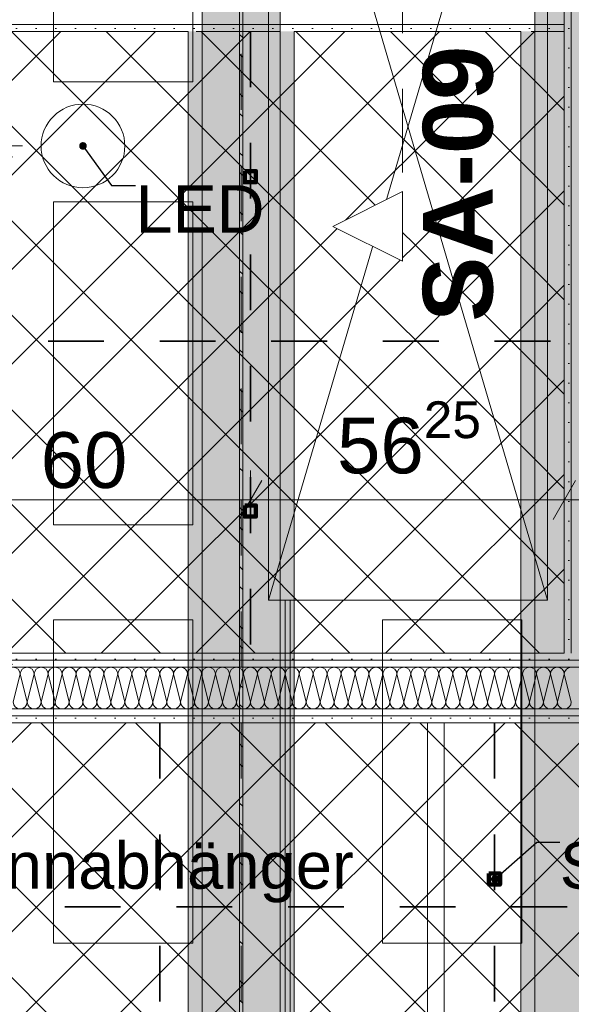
# Model space of a CAD drawing. Header units: metres. Extents: x -3.6 to 84.5, y -11 to 16.8.
# Tile 229 of 256: x 41.1 to 42.1, y 3.3 to 5.1. Entities that reach past the tile are written whole.
import ezdxf

# ---------------------------------------------------------------- set-up
doc = ezdxf.new("R2010")
doc.units = ezdxf.units.M
doc.header["$MEASUREMENT"] = 0
for name, pattern in [('Achse', [0.2, 0.1, -0.05, 0, -0.05]), ('Punktlinie weit', [0.06, 0.01, -0.05]), ('Schnittlinie', [0.3, 0.15, -0.075, 0, -0.075]), ('Wipeout_Contour', [1, 0, -1])]:
    doc.linetypes.add(name, pattern=pattern)
for name, color, linetype in [('154 - Bemaßung_ Beschriftung.Ausbau - Deckenspiegel', 7, 'Continuous'), ('203 - Marker.Schnitt - Ausbaudetail SA', 7, 'Continuous'), ('305 - Elemente.Linie_ Schraffur - Deckenspiegel', 7, 'Continuous'), ('612 - Struktur.Stahlbau', 7, 'Continuous'), ('701 - Einrichtung.Möbel', 7, 'Continuous'), ('Neubau_154 - Bemaßung_ Beschriftung.Ausbau - Deckenspiegel', 7, 'Continuous'), ('Neubau_606 - Struktur.Wand Innen Ausbau', 7, 'Continuous'), ('Neubau_612 - Struktur.Stahlbau', 7, 'Continuous'), ('Neubau_651 - Abdeckung.Decke abgehängt_ bekleidet', 7, 'Continuous'), ('Neubau_653 - Abdeckung.TB Verkofferung', 7, 'Continuous'), ('Neubau_702 - Einrichtung.Möbel Sanitär', 7, 'Continuous'), ('Neubau_804 - HKLSE.Elektrik', 7, 'Continuous')]:
    doc.layers.add(name, color=color, linetype=linetype)
doc.styles.add('ERSTELLTER_STIL_1', font='txt')
doc.styles.add('ERSTELLTER_STIL_2', font='txt')
doc.dimstyles.new('ERSTELLTER_STIL__1', dxfattribs={"dimtxt": 0.1, "dimasz": 0.0532, "dimexe": 0.18, "dimexo": 0.0625, "dimgap": 0, "dimtad": 1, "dimzin": 0, "dimdsep": 46, "dimtxsty": 'ERSTELLTER_STIL_2', "dimblk": 'ARROWHEAD_2', "dimblk1": 'ARROWHEAD_2', "dimblk2": 'ARROWHEAD_2', "dimcen": 0.09, "dimse1": 1, "dimse2": 1, "dimclrd": 7, "dimclre": 7, "dimclrt": 7, "dimazin": 0, "dimtfac": 1, "dimtdec": 4, "dimtmove": 0, "dimatfit": 3, "dimfxl": 1, "dimtolj": 1, "dimtzin": 0, "dimarcsym": 0})
doc.dimstyles.new('ERSTELLTER_STIL__2', dxfattribs={"dimtxt": 0.1, "dimasz": 0.0532, "dimexe": 0.18, "dimexo": 0.0625, "dimgap": 0, "dimtad": 1, "dimtih": 1, "dimtoh": 1, "dimzin": 0, "dimdsep": 46, "dimtxsty": 'ERSTELLTER_STIL_2', "dimblk": 'ARROWHEAD_2', "dimblk1": 'ARROWHEAD_2', "dimblk2": 'ARROWHEAD_2', "dimcen": 0.09, "dimse1": 1, "dimse2": 1, "dimclrd": 7, "dimclre": 7, "dimclrt": 7, "dimazin": 0, "dimtfac": 1, "dimtdec": 4, "dimtmove": 0, "dimatfit": 3, "dimfxl": 1, "dimtolj": 1, "dimtzin": 0, "dimarcsym": 0})
doc.dimstyles.new('ERSTELLTER_STIL__3', dxfattribs={"dimtxt": 0.1, "dimasz": 0.0532, "dimexe": 0.18, "dimexo": 0.0625, "dimgap": 0, "dimtad": 1, "dimzin": 0, "dimdsep": 46, "dimtxsty": 'ERSTELLTER_STIL_2', "dimblk": 'ARROWHEAD_2', "dimblk1": 'ARROWHEAD_2', "dimblk2": 'ARROWHEAD_2', "dimcen": 0.09, "dimse1": 1, "dimse2": 1, "dimclrd": 7, "dimclre": 7, "dimclrt": 7, "dimazin": 0, "dimtfac": 1, "dimtdec": 4, "dimtmove": 2, "dimatfit": 3, "dimfxl": 1, "dimtolj": 1, "dimtzin": 0, "dimarcsym": 0})
doc.dimstyles.new('ERSTELLTER_STIL__5', dxfattribs={"dimtxt": 0.18, "dimasz": 0.02736, "dimexe": 0.18, "dimexo": 0.0625, "dimgap": 0, "dimtad": 0, "dimtih": 1, "dimtoh": 1, "dimdec": 4, "dimzin": 0, "dimdsep": 46, "dimcen": 0.09, "dimadec": 0, "dimazin": 0, "dimtfac": 1, "dimtdec": 4, "dimtmove": 0, "dimatfit": 3, "dimldrblk": 'ARROWHEAD_11', "dimfxl": 1, "dimtolj": 1, "dimtzin": 0, "dimarcsym": 0})
pattern_1 = [(45, (0, 0), (-0.01767767, 0.01767767), [0, -0.025])]
pattern_2 = [(45, (0, 0), (-0.0848528, 0.0848528), []), (135, (0, 0), (0.0848528, 0.0848528), [])]

# ---------------------------------------------------------------- blocks, each defined once
blk = doc.blocks.new('*X147')
at = {"layer": 'Neubau_606 - Struktur.Wand Innen Ausbau', "color": 7, "linetype": 'Continuous', "lineweight": 5}
for p, q in [((41.125, 3.8975), (41.1125, 3.8475)), ((41.125, 3.8975), (41.1375, 3.8475)), ((41.15, 3.8975), (41.1375, 3.8475)), ((41.15, 3.8975), (41.1625, 3.8475)), ((41.175, 3.8975), (41.1625, 3.8475)), ((41.175, 3.8975), (41.1875, 3.8475)), ((41.2, 3.8975), (41.1875, 3.8475)), ((41.2, 3.8975), (41.2125, 3.8475)), ((41.225, 3.8975), (41.2125, 3.8475)), ((41.225, 3.8975), (41.2375, 3.8475)), ((41.25, 3.8975), (41.2375, 3.8475)), ((41.25, 3.8975), (41.2625, 3.8475)), ((41.275, 3.8975), (41.2625, 3.8475)), ((41.275, 3.8975), (41.2875, 3.8475)), ((41.3, 3.8975), (41.2875, 3.8475)), ((41.3, 3.8975), (41.3125, 3.8475)), ((41.325, 3.8975), (41.3125, 3.8475)), ((41.325, 3.8975), (41.3375, 3.8475)), ((41.35, 3.8975), (41.3375, 3.8475)), ((41.35, 3.8975), (41.3625, 3.8475)), ((41.375, 3.8975), (41.3625, 3.8475)), ((41.375, 3.8975), (41.3875, 3.8475)), ((41.4, 3.8975), (41.3875, 3.8475)), ((41.4, 3.8975), (41.4125, 3.8475)), ((41.425, 3.8975), (41.4125, 3.8475)), ((41.425, 3.8975), (41.4375, 3.8475)), ((41.45, 3.8975), (41.4375, 3.8475)), ((41.45, 3.8975), (41.4625, 3.8475)), ((41.475, 3.8975), (41.4625, 3.8475)), ((41.475, 3.8975), (41.4875, 3.8475)), ((41.5, 3.8975), (41.4875, 3.8475)), ((41.5, 3.8975), (41.5125, 3.8475)), ((41.525, 3.8975), (41.5125, 3.8475)), ((41.525, 3.8975), (41.5375, 3.8475)), ((41.55, 3.8975), (41.5375, 3.8475)), ((41.55, 3.8975), (41.5625, 3.8475)), ((41.575, 3.8975), (41.5625, 3.8475)), ((41.575, 3.8975), (41.5875, 3.8475)), ((41.6, 3.8975), (41.5875, 3.8475)), ((41.6, 3.8975), (41.6125, 3.8475)), ((41.625, 3.8975), (41.6125, 3.8475)), ((41.625, 3.8975), (41.6375, 3.8475)), ((41.65, 3.8975), (41.6375, 3.8475)), ((41.65, 3.8975), (41.6625, 3.8475)), ((41.675, 3.8975), (41.6625, 3.8475)), ((41.675, 3.8975), (41.6875, 3.8475)), ((41.7, 3.8975), (41.6875, 3.8475)), ((41.7, 3.8975), (41.7125, 3.8475)), ((41.725, 3.8975), (41.7125, 3.8475)), ((41.725, 3.8975), (41.7375, 3.8475)), ((41.75, 3.8975), (41.7375, 3.8475)), ((41.75, 3.8975), (41.7625, 3.8475)), ((41.775, 3.8975), (41.7625, 3.8475)), ((41.775, 3.8975), (41.7875, 3.8475)), ((41.8, 3.8975), (41.7875, 3.8475)), ((41.8, 3.8975), (41.8125, 3.8475)), ((41.825, 3.8975), (41.8125, 3.8475)), ((41.825, 3.8975), (41.8375, 3.8475)), ((41.85, 3.8975), (41.8375, 3.8475)), ((41.85, 3.8975), (41.8625, 3.8475)), ((41.875, 3.8975), (41.8625, 3.8475)), ((41.875, 3.8975), (41.8875, 3.8475)), ((41.9, 3.8975), (41.8875, 3.8475)), ((41.9, 3.8975), (41.9125, 3.8475)), ((41.925, 3.8975), (41.9125, 3.8475)), ((41.925, 3.8975), (41.9375, 3.8475)), ((41.95, 3.8975), (41.9375, 3.8475)), ((41.95, 3.8975), (41.9625, 3.8475)), ((41.975, 3.8975), (41.9625, 3.8475)), ((41.975, 3.8975), (41.9875, 3.8475)), ((42, 3.8975), (41.9875, 3.8475)), ((42, 3.8975), (42.0125, 3.8475)), ((42.025, 3.8975), (42.0125, 3.8475)), ((42.025, 3.8975), (42.0375, 3.8475)), ((42.05, 3.8975), (42.0375, 3.8475)), ((42.05, 3.8975), (42.0625, 3.8475)), ((42.075, 3.8975), (42.0625, 3.8475)), ((42.075, 3.8975), (42.0875, 3.8475)), ((42.1, 3.8975), (42.0875, 3.8475)), ((42.1, 3.8975), (42.1125, 3.8475))]:
    blk.add_line(p, q, dxfattribs=at)
for centre, start, end in [((41.1125, 3.8975), 360, 90), ((41.1375, 3.8975), 90, 180), ((41.1375, 3.8975), 360, 90), ((41.1625, 3.8975), 90, 180), ((41.1625, 3.8975), 360, 90), ((41.1875, 3.8975), 90, 180), ((41.1875, 3.8975), 360, 90), ((41.2125, 3.8975), 90, 180), ((41.2125, 3.8975), 360, 90), ((41.2375, 3.8975), 90, 180), ((41.2375, 3.8975), 360, 90), ((41.2625, 3.8975), 90, 180), ((41.2625, 3.8975), 360, 90), ((41.2875, 3.8975), 90, 180), ((41.2875, 3.8975), 360, 90), ((41.3125, 3.8975), 90, 180), ((41.3125, 3.8975), 360, 90), ((41.3375, 3.8975), 90, 180), ((41.3375, 3.8975), 360, 90), ((41.3625, 3.8975), 90, 180), ((41.3625, 3.8975), 360, 90), ((41.3875, 3.8975), 90, 180), ((41.3875, 3.8975), 360, 90), ((41.4125, 3.8975), 90, 180), ((41.4125, 3.8975), 360, 90), ((41.4375, 3.8975), 90, 180), ((41.4375, 3.8975), 360, 90), ((41.4625, 3.8975), 90, 180), ((41.4625, 3.8975), 360, 90), ((41.4875, 3.8975), 90, 180), ((41.4875, 3.8975), 360, 90), ((41.5125, 3.8975), 90, 180), ((41.5125, 3.8975), 360, 90), ((41.5375, 3.8975), 90, 180), ((41.5375, 3.8975), 360, 90), ((41.5625, 3.8975), 90, 180), ((41.5625, 3.8975), 360, 90), ((41.5875, 3.8975), 90, 180), ((41.5875, 3.8975), 360, 90), ((41.6125, 3.8975), 90, 180), ((41.6125, 3.8975), 360, 90), ((41.6375, 3.8975), 90, 180), ((41.6375, 3.8975), 360, 90), ((41.6625, 3.8975), 90, 180), ((41.6625, 3.8975), 360, 90), ((41.6875, 3.8975), 90, 180), ((41.6875, 3.8975), 360, 90), ((41.7125, 3.8975), 90, 180), ((41.7125, 3.8975), 360, 90), ((41.7375, 3.8975), 90, 180), ((41.7375, 3.8975), 360, 90), ((41.7625, 3.8975), 90, 180), ((41.7625, 3.8975), 360, 90), ((41.7875, 3.8975), 90, 180), ((41.7875, 3.8975), 360, 90), ((41.8125, 3.8975), 90, 180), ((41.8125, 3.8975), 360, 90), ((41.8375, 3.8975), 90, 180), ((41.8375, 3.8975), 360, 90), ((41.8625, 3.8975), 90, 180), ((41.8625, 3.8975), 360, 90), ((41.8875, 3.8975), 90, 180), ((41.8875, 3.8975), 360, 90), ((41.9125, 3.8975), 90, 180), ((41.9125, 3.8975), 360, 90), ((41.9375, 3.8975), 90, 180), ((41.9375, 3.8975), 360, 90), ((41.9625, 3.8975), 90, 180), ((41.9625, 3.8975), 360, 90), ((41.9875, 3.8975), 90, 180), ((41.9875, 3.8975), 360, 90), ((42.0125, 3.8975), 90, 180), ((42.0125, 3.8975), 360, 90), ((42.0375, 3.8975), 90, 180), ((42.0375, 3.8975), 360, 90), ((42.0625, 3.8975), 90, 180), ((42.0625, 3.8975), 360, 90), ((42.0875, 3.8975), 90, 180), ((42.0875, 3.8975), 360, 90), ((42.1125, 3.8975), 90, 180), ((41.125, 3.8475), 180, 270), ((41.125, 3.8475), 270, 360), ((41.15, 3.8475), 180, 270), ((41.15, 3.8475), 270, 360), ((41.175, 3.8475), 180, 270), ((41.175, 3.8475), 270, 360), ((41.2, 3.8475), 180, 270), ((41.2, 3.8475), 270, 360), ((41.225, 3.8475), 180, 270), ((41.225, 3.8475), 270, 360), ((41.25, 3.8475), 180, 270), ((41.25, 3.8475), 270, 360), ((41.275, 3.8475), 180, 270), ((41.275, 3.8475), 270, 360), ((41.3, 3.8475), 180, 270), ((41.3, 3.8475), 270, 360), ((41.325, 3.8475), 180, 270), ((41.325, 3.8475), 270, 360), ((41.35, 3.8475), 180, 270), ((41.35, 3.8475), 270, 360), ((41.375, 3.8475), 180, 270), ((41.375, 3.8475), 270, 360), ((41.4, 3.8475), 180, 270), ((41.4, 3.8475), 270, 360), ((41.425, 3.8475), 180, 270), ((41.425, 3.8475), 270, 360), ((41.45, 3.8475), 180, 270), ((41.45, 3.8475), 270, 360), ((41.475, 3.8475), 180, 270), ((41.475, 3.8475), 270, 360), ((41.5, 3.8475), 180, 270), ((41.5, 3.8475), 270, 360), ((41.525, 3.8475), 180, 270), ((41.525, 3.8475), 270, 360), ((41.55, 3.8475), 180, 270), ((41.55, 3.8475), 270, 360), ((41.575, 3.8475), 180, 270), ((41.575, 3.8475), 270, 360), ((41.6, 3.8475), 180, 270), ((41.6, 3.8475), 270, 360), ((41.625, 3.8475), 180, 270), ((41.625, 3.8475), 270, 360), ((41.65, 3.8475), 180, 270), ((41.65, 3.8475), 270, 360), ((41.675, 3.8475), 180, 270), ((41.675, 3.8475), 270, 360), ((41.7, 3.8475), 180, 270), ((41.7, 3.8475), 270, 360), ((41.725, 3.8475), 180, 270), ((41.725, 3.8475), 270, 360), ((41.75, 3.8475), 180, 270), ((41.75, 3.8475), 270, 360), ((41.775, 3.8475), 180, 270), ((41.775, 3.8475), 270, 360), ((41.8, 3.8475), 180, 270), ((41.8, 3.8475), 270, 360), ((41.825, 3.8475), 180, 270), ((41.825, 3.8475), 270, 360), ((41.85, 3.8475), 180, 270), ((41.85, 3.8475), 270, 360), ((41.875, 3.8475), 180, 270), ((41.875, 3.8475), 270, 360), ((41.9, 3.8475), 180, 270), ((41.9, 3.8475), 270, 360), ((41.925, 3.8475), 180, 270), ((41.925, 3.8475), 270, 360), ((41.95, 3.8475), 180, 270), ((41.95, 3.8475), 270, 360), ((41.975, 3.8475), 180, 270), ((41.975, 3.8475), 270, 360), ((42, 3.8475), 180, 270), ((42, 3.8475), 270, 360), ((42.025, 3.8475), 180, 270), ((42.025, 3.8475), 270, 360), ((42.05, 3.8475), 180, 270), ((42.05, 3.8475), 270, 360), ((42.075, 3.8475), 180, 270), ((42.075, 3.8475), 270, 360), ((42.1, 3.8475), 180, 270), ((42.1, 3.8475), 270, 360)]:
    blk.add_arc(centre, 0.0125, start, end, dxfattribs=at)
blk = doc.blocks.new('*D190')
at = {"layer": '154 - Bemaßung_ Beschriftung.Ausbau - Deckenspiegel', "color": 7, "linetype": 'Continuous', "lineweight": 5}
for p, q in [((40.9375, 4.1575), (40.9375, 4.2625)), ((41.5375, 4.1575), (41.5375, 4.2625)), ((40.9577, 4.245), (40.9173, 4.175)), ((41.5577, 4.245), (41.5173, 4.175)), ((40.9375, 4.21), (41.5375, 4.21))]:
    blk.add_line(p, q, dxfattribs=at)
at = {"layer": '154 - Bemaßung_ Beschriftung.Ausbau - Deckenspiegel', "color": 7, "lineweight": 5, "insert": (41.1616, 4.23), "char_height": 0.1, "attachment_point": 7, "style": 'ERSTELLTER_STIL_2'}
blk.add_mtext('\\A1;{\\pql;\\fArial|b0|i0|c0|p38;60}', dxfattribs=at)
blk = doc.blocks.new('ARROWHEAD_2')
at = {"color": 0, "linetype": 'Continuous', "lineweight": 0}
for p, q in [((-0.378, -0.655), (0.378, 0.655)), ((0, 0), (-1, 0))]:
    blk.add_line(p, q, dxfattribs=at)
blk = doc.blocks.new('*D191')
at = {"layer": '154 - Bemaßung_ Beschriftung.Ausbau - Deckenspiegel', "color": 7, "linetype": 'Continuous', "lineweight": 5}
for p, q in [((41.5375, 4.1575), (41.5375, 4.2625)), ((42.1, 4.1575), (42.1, 4.2625)), ((41.5577, 4.245), (41.5173, 4.175)), ((42.0798, 4.175), (42.1202, 4.245)), ((41.5375, 4.21), (42.1, 4.21)), ((42.1, 4.21), (42.1342, 4.21))]:
    blk.add_line(p, q, dxfattribs=at)
at = {"layer": '154 - Bemaßung_ Beschriftung.Ausbau - Deckenspiegel', "color": 7, "lineweight": 5, "insert": (41.6928, 4.2284), "char_height": 0.1, "attachment_point": 7, "style": 'ERSTELLTER_STIL_2'}
blk.add_mtext('\\A1;{\\pql;\\fArial|b0|i0|c0|p38;56\\fArial|b0|i0|c0|p38;\\A1{\\H.66x;\\S25^  ;}}', dxfattribs=at)
blk = doc.blocks.new('*D344')
at = {"layer": '154 - Bemaßung_ Beschriftung.Ausbau - Deckenspiegel', "color": 7, "linetype": 'Continuous', "lineweight": 5}
for p, q in [((41.0764, 4.845), (41.0764, 4.8792)), ((41.1114, 4.8248), (41.0414, 4.8652)), ((41.1289, 4.845), (41.0239, 4.845)), ((41.0764, 3.935), (41.0764, 4.845)), ((41.0414, 3.9552), (41.1114, 3.9148)), ((41.1289, 3.935), (41.0239, 3.935)), ((41.0764, 3.9008), (41.0764, 3.935))]:
    blk.add_line(p, q, dxfattribs=at)
at = {"layer": '154 - Bemaßung_ Beschriftung.Ausbau - Deckenspiegel', "color": 7, "lineweight": 5, "insert": (41.0564, 4.3141), "char_height": 0.1, "attachment_point": 7, "rotation": 90, "style": 'ERSTELLTER_STIL_2'}
blk.add_mtext('\\A1;{\\pql;\\fArial|b0|i0|c0|p38;91}', dxfattribs=at)
blk = doc.blocks.new('*D357')
at = {"layer": '154 - Bemaßung_ Beschriftung.Ausbau - Deckenspiegel', "color": 7, "linetype": 'Continuous', "lineweight": 5}
for p, q in [((38.8791, 3.5002), (38.9491, 3.4598)), ((38.9666, 3.48), (38.8616, 3.48)), ((38.9141, 2.88), (38.9141, 3.48)), ((38.8791, 2.9002), (38.9491, 2.8598)), ((38.9666, 2.88), (38.8616, 2.88))]:
    blk.add_line(p, q, dxfattribs=at)
at = {"layer": '154 - Bemaßung_ Beschriftung.Ausbau - Deckenspiegel', "color": 7, "lineweight": 5, "insert": (38.8941, 3.1041), "char_height": 0.1, "attachment_point": 7, "rotation": 90, "style": 'ERSTELLTER_STIL_2'}
blk.add_mtext('\\A1;{\\pql;\\fArial|b0|i0|c0|p38;60}', dxfattribs=at)
blk = doc.blocks.new('*D358')
at = {"layer": '154 - Bemaßung_ Beschriftung.Ausbau - Deckenspiegel', "color": 7, "linetype": 'Continuous', "lineweight": 5}
for p, q in [((38.9141, 3.81), (38.9141, 3.8442)), ((38.9491, 3.7898), (38.8791, 3.8302)), ((38.9666, 3.81), (38.8616, 3.81)), ((38.9141, 3.48), (38.9141, 3.81)), ((38.8791, 3.5002), (38.9491, 3.4598)), ((38.9666, 3.48), (38.8616, 3.48))]:
    blk.add_line(p, q, dxfattribs=at)
at = {"layer": '154 - Bemaßung_ Beschriftung.Ausbau - Deckenspiegel', "color": 7, "lineweight": 5, "insert": (38.8941, 3.5691), "char_height": 0.1, "attachment_point": 7, "rotation": 90, "style": 'ERSTELLTER_STIL_2'}
blk.add_mtext('\\A1;{\\pql;\\fArial|b0|i0|c0|p38;33}', dxfattribs=at)
blk = doc.blocks.new('*D362')
at = {"layer": '154 - Bemaßung_ Beschriftung.Ausbau - Deckenspiegel', "color": 7, "linetype": 'Continuous', "lineweight": 5}
for p, q in [((38.7128, 3.81), (38.7128, 3.8442)), ((38.7478, 3.7898), (38.6778, 3.8302)), ((38.7653, 3.81), (38.6603, 3.81)), ((38.7128, 3.53), (38.7128, 3.81)), ((38.6778, 3.5502), (38.7478, 3.5098)), ((38.7653, 3.53), (38.6603, 3.53))]:
    blk.add_line(p, q, dxfattribs=at)
at = {"layer": '154 - Bemaßung_ Beschriftung.Ausbau - Deckenspiegel', "color": 7, "lineweight": 5, "insert": (38.6928, 3.5941), "char_height": 0.1, "attachment_point": 7, "rotation": 90, "style": 'ERSTELLTER_STIL_2'}
blk.add_mtext('\\A1;{\\pql;\\fArial|b0|i0|c0|p38;28}', dxfattribs=at)
blk = doc.blocks.new('*D370')
at = {"layer": '154 - Bemaßung_ Beschriftung.Ausbau - Deckenspiegel', "color": 7, "linetype": 'Continuous', "lineweight": 5}
for p, q in [((38.8791, 4.5152), (38.9491, 4.4748)), ((38.9666, 4.495), (38.8616, 4.495)), ((38.9141, 3.935), (38.9141, 4.495)), ((38.8791, 3.9552), (38.9491, 3.9148)), ((38.9666, 3.935), (38.8616, 3.935)), ((38.9141, 3.9008), (38.9141, 3.935))]:
    blk.add_line(p, q, dxfattribs=at)
at = {"layer": '154 - Bemaßung_ Beschriftung.Ausbau - Deckenspiegel', "color": 7, "lineweight": 5, "insert": (38.8941, 4.1391), "char_height": 0.1, "attachment_point": 7, "rotation": 90, "style": 'ERSTELLTER_STIL_2'}
blk.add_mtext('\\A1;{\\pql;\\fArial|b0|i0|c0|p38;56}', dxfattribs=at)
blk = doc.blocks.new('*D371')
at = {"layer": '154 - Bemaßung_ Beschriftung.Ausbau - Deckenspiegel', "color": 7, "linetype": 'Continuous', "lineweight": 5}
for p, q in [((38.9491, 5.0303), (38.8791, 5.0707)), ((38.9141, 5.0505), (38.9141, 5.0847)), ((38.9666, 5.0505), (38.8616, 5.0505)), ((38.9141, 4.495), (38.9141, 5.0505)), ((38.8791, 4.5152), (38.9491, 4.4748)), ((38.9666, 4.495), (38.8616, 4.495))]:
    blk.add_line(p, q, dxfattribs=at)
at = {"layer": '154 - Bemaßung_ Beschriftung.Ausbau - Deckenspiegel', "color": 7, "lineweight": 5, "insert": (38.8957, 4.6468), "char_height": 0.1, "attachment_point": 7, "rotation": 90, "style": 'ERSTELLTER_STIL_2'}
blk.add_mtext('\\A1;{\\pql;\\fArial|b0|i0|c0|p38;55\\fArial|b0|i0|c0|p38;\\A1{\\H.66x;\\S55^  ;}}', dxfattribs=at)
blk = doc.blocks.new('*D372')
at = {"layer": '154 - Bemaßung_ Beschriftung.Ausbau - Deckenspiegel', "color": 7, "linetype": 'Continuous', "lineweight": 5}
for p, q in [((38.6778, 4.2102), (38.7478, 4.1698)), ((38.7653, 4.19), (38.6603, 4.19)), ((38.7128, 3.935), (38.7128, 4.19)), ((38.6778, 3.9552), (38.7478, 3.9148)), ((38.7653, 3.935), (38.6603, 3.935)), ((38.7128, 3.9008), (38.7128, 3.935))]:
    blk.add_line(p, q, dxfattribs=at)
at = {"layer": '154 - Bemaßung_ Beschriftung.Ausbau - Deckenspiegel', "color": 7, "lineweight": 5, "insert": (38.6945, 3.9616), "char_height": 0.1, "attachment_point": 7, "rotation": 90, "style": 'ERSTELLTER_STIL_2'}
blk.add_mtext('\\A1;{\\pql;\\fArial|b0|i0|c0|p38;25\\fArial|b0|i0|c0|p38;\\A1{\\H.66x;\\S5^  ;}}', dxfattribs=at)
blk = doc.blocks.new('*D373')
at = {"layer": '154 - Bemaßung_ Beschriftung.Ausbau - Deckenspiegel', "color": 7, "linetype": 'Continuous', "lineweight": 5}
for p, q in [((38.6778, 4.8102), (38.7478, 4.7698)), ((38.7653, 4.79), (38.6603, 4.79)), ((38.7128, 4.19), (38.7128, 4.79)), ((38.6778, 4.2102), (38.7478, 4.1698)), ((38.7653, 4.19), (38.6603, 4.19))]:
    blk.add_line(p, q, dxfattribs=at)
at = {"layer": '154 - Bemaßung_ Beschriftung.Ausbau - Deckenspiegel', "color": 7, "lineweight": 5, "insert": (38.6928, 4.4141), "char_height": 0.1, "attachment_point": 7, "rotation": 90, "style": 'ERSTELLTER_STIL_2'}
blk.add_mtext('\\A1;{\\pql;\\fArial|b0|i0|c0|p38;60}', dxfattribs=at)
blk = doc.blocks.new('*D374')
at = {"layer": '154 - Bemaßung_ Beschriftung.Ausbau - Deckenspiegel', "color": 7, "linetype": 'Continuous', "lineweight": 5}
for p, q in [((38.7478, 5.0303), (38.6778, 5.0707)), ((38.7128, 5.0505), (38.7128, 5.0847)), ((38.7653, 5.0505), (38.6603, 5.0505)), ((38.7128, 4.79), (38.7128, 5.0505)), ((38.6778, 4.8102), (38.7478, 4.7698)), ((38.7653, 4.79), (38.6603, 4.79))]:
    blk.add_line(p, q, dxfattribs=at)
at = {"layer": '154 - Bemaßung_ Beschriftung.Ausbau - Deckenspiegel', "color": 7, "lineweight": 5, "insert": (38.6945, 4.8118), "char_height": 0.1, "attachment_point": 7, "rotation": 90, "style": 'ERSTELLTER_STIL_2'}
blk.add_mtext('\\A1;{\\pql;\\fArial|b0|i0|c0|p38;26\\fArial|b0|i0|c0|p38;\\A1{\\H.66x;\\S05^  ;}}', dxfattribs=at)
blk = doc.blocks.new('ARROWHEAD_11')
at = {"color": 0, "linetype": 'Continuous', "lineweight": 0}
blk.add_line((0, 0), (-1, 0), dxfattribs=at)
at = {"color": 0, "linetype": 'Continuous', "lineweight": 0, "const_width": 0.25, "flags": 128}
blk.add_lwpolyline([(-0.125, 0, 1), (0.125, 0, 1)], format="xyb", close=True, dxfattribs=at)

msp = doc.modelspace()

# ---------------------------------------------------------------- hatches: boundary and pattern name
at = {"layer": 'Neubau_606 - Struktur.Wand Innen Ausbau', "linetype": 'Continuous', "lineweight": 0, "true_color": 0x000000}
h = msp.add_hatch(dxfattribs=at)
h.set_pattern_fill('Gips_0001', color=18, style=0, pattern_type=2)
h.set_pattern_definition(pattern_1)
h.paths.add_polyline_path([(42.1, 3.935), (42.1125, 3.935), (42.1125, 5.1), (42.1, 5.1)])
h = msp.add_hatch(dxfattribs=at)
h.set_pattern_fill('Gips_0001', color=18, style=0, pattern_type=2)
h.set_pattern_definition(pattern_1)
h.paths.add_polyline_path([(40.165, 3.935), (40.165, 3.9225), (42.325, 3.9225), (42.325, 3.935)])
h = msp.add_hatch(dxfattribs=at)
h.set_pattern_fill('Gips_0001', color=18, style=0, pattern_type=2)
h.set_pattern_definition(pattern_1)
h.paths.add_polyline_path([(40.165, 3.9225), (40.165, 3.91), (42.325, 3.91), (42.325, 3.9225)])
h = msp.add_hatch(dxfattribs=at)
h.set_pattern_fill('Gips_0001', color=18, style=0, pattern_type=2)
h.set_pattern_definition(pattern_1)
h.paths.add_polyline_path([(40.165, 3.835), (40.165, 3.8225), (42.325, 3.8225), (42.325, 3.835)])
h = msp.add_hatch(dxfattribs=at)
h.set_pattern_fill('Gips_0001', color=18, style=0, pattern_type=2)
h.set_pattern_definition(pattern_1)
h.paths.add_polyline_path([(40.165, 3.8225), (40.165, 3.81), (42.325, 3.81), (42.325, 3.8225)])
at = {"layer": 'Neubau_612 - Struktur.Stahlbau', "linetype": 'Continuous', "lineweight": 0, "true_color": 0x000000}
h = msp.add_hatch(dxfattribs=at)
h.set_pattern_fill('Metall__Stahl_0001', color=18, style=0, pattern_type=2)
h.set_pattern_definition([(135, (0, 0), (0.05303301, 0.05303301), []), (135, (-0.01768, -0.01768), (0.05303301, 0.05303301), [])])
h.paths.add_polyline_path([(41.5237, 0.71), (41.5237, 5.19), (41.5182, 5.19), (41.5182, 0.71)])
at = {"layer": 'Neubau_651 - Abdeckung.Decke abgehängt_ bekleidet', "linetype": 'Continuous', "lineweight": 13, "true_color": 0xffbfbf}
h = msp.add_hatch(dxfattribs=at)
h.set_pattern_fill('Raster_20x20_Diagonal_0001', color=254, style=0, pattern_type=2)
h.set_pattern_definition(pattern_2)
h.paths.add_polyline_path([(40.405, 0.7495), (43.545, 0.7495), (43.545, 3.81), (40.405, 3.81)])
at = {"layer": 'Neubau_653 - Abdeckung.TB Verkofferung', "linetype": 'Continuous', "lineweight": 0, "true_color": 0x000000}
h = msp.add_hatch(dxfattribs=at)
h.set_pattern_fill('Gips_0001', color=18, style=0, pattern_type=2)
h.set_pattern_definition(pattern_1)
h.paths.add_polyline_path([(41.451, 5.0505), (41.426, 5.0505), (41.426, 0.7495), (41.451, 0.7495)])

# ---------------------------------------------------------------- linework, layer by layer
at = {"layer": '305 - Elemente.Linie_ Schraffur - Deckenspiegel', "color": 7, "linetype": 'Continuous', "lineweight": 9}
for p, q in [((41.1845, 5.31), (41.1845, 4.96)), ((41.4345, 5.31), (41.4345, 4.96)), ((41.5995, 5.31), (41.5995, 0.645)), ((41.609, 5.31), (41.609, 0.645)), ((41.774, 5.31), (41.774, 4.96)), ((42.024, 5.31), (42.024, 4.96)), ((41.1845, 4.96), (41.4345, 4.96)), ((41.774, 4.96), (42.024, 4.96)), ((41.1845, 4.745), (41.4345, 4.745)), ((41.1845, 4.745), (41.1845, 4.165)), ((41.4345, 4.165), (41.4345, 4.745)), ((41.774, 4.745), (42.024, 4.745)), ((41.774, 4.745), (41.774, 4.165)), ((42.024, 4.165), (42.024, 4.745)), ((41.1845, 4.165), (41.4345, 4.165)), ((41.774, 4.165), (42.024, 4.165)), ((41.1845, 3.995), (41.4345, 3.995)), ((41.1845, 3.995), (41.1845, 3.415)), ((41.4345, 3.415), (41.4345, 3.995)), ((41.774, 3.995), (42.024, 3.995)), ((41.774, 3.995), (41.774, 3.415)), ((42.024, 3.415), (42.024, 3.995)), ((41.1845, 3.415), (41.4345, 3.415)), ((41.774, 3.415), (42.024, 3.415))]:
    msp.add_line(p, q, dxfattribs=at)
at = {"layer": 'Neubau_606 - Struktur.Wand Innen Ausbau', "color": 1, "linetype": 'Continuous', "lineweight": 5}
for p, q in [((42.1125, 5.1), (42.1125, 3.935)), ((42.325, 3.9225), (40.165, 3.9225)), ((42.325, 3.91), (40.165, 3.91)), ((40.165, 3.835), (42.325, 3.835)), ((40.165, 3.8225), (42.325, 3.8225))]:
    msp.add_line(p, q, dxfattribs=at)
at = {"layer": 'Neubau_606 - Struktur.Wand Innen Ausbau', "color": 1, "linetype": 'Continuous', "lineweight": 5, "flags": 128}
for points in [[(42.1, 5.1), (42.1, 3.935)], [(42.1, 3.935), (40.375, 3.935)], [(40.415, 3.81), (42.325, 3.81)]]:
    msp.add_lwpolyline(points, dxfattribs=at)
at = {"layer": 'Neubau_612 - Struktur.Stahlbau', "color": 1, "linetype": 'Continuous', "lineweight": 13}
msp.add_line((41.451, 0.71), (41.451, 5.19), dxfattribs=at)
at = {"layer": 'Neubau_612 - Struktur.Stahlbau', "color": 1, "linetype": 'Continuous', "lineweight": 9}
for p, q in [((41.5182, 5.19), (41.5182, 0.71)), ((41.5237, 5.19), (41.5237, 0.71))]:
    msp.add_line(p, q, dxfattribs=at)
at = {"layer": 'Neubau_612 - Struktur.Stahlbau', "color": 1, "linetype": 'Achse', "lineweight": 9}
msp.add_line((41.521, 0.71), (41.521, 5.19), dxfattribs=at)
at = {"layer": 'Neubau_651 - Abdeckung.Decke abgehängt_ bekleidet', "color": 1, "linetype": 'Achse', "lineweight": 35}
for p, q in [((41.5375, 5.0505), (41.5375, 3.935)), ((41.375, 3.81), (41.375, 0.7495)), ((41.975, 3.81), (41.975, 0.7495)), ((40.405, 3.48), (43.545, 3.48))]:
    msp.add_line(p, q, dxfattribs=at)
at = {"layer": 'Neubau_651 - Abdeckung.Decke abgehängt_ bekleidet', "color": 1, "linetype": 'Continuous', "lineweight": 100, "flags": 128}
for points in [[(41.5275, 4.8), (41.5475, 4.8), (41.5475, 4.78), (41.5275, 4.78)], [(41.5275, 4.2), (41.5475, 4.2), (41.5475, 4.18), (41.5275, 4.18)], [(41.965, 3.54), (41.985, 3.54), (41.985, 3.52), (41.965, 3.52)]]:
    msp.add_lwpolyline(points, close=True, dxfattribs=at)
at = {"layer": 'Neubau_651 - Abdeckung.Decke abgehängt_ bekleidet', "color": 1, "linetype": 'Punktlinie weit', "lineweight": 13, "flags": 128}
msp.add_lwpolyline([(40.405, 0.7495), (43.545, 0.7495), (43.545, 3.81), (40.405, 3.81)], close=True, dxfattribs=at)
at = {"layer": 'Neubau_653 - Abdeckung.TB Verkofferung', "color": 1, "linetype": 'Continuous', "lineweight": 9}
for p in [(40.45, 5.0505), (41.426, 0.7495)]:
    msp.add_line(p, (41.426, 5.0505), dxfattribs=at)
at = {"layer": 'Neubau_653 - Abdeckung.TB Verkofferung', "color": 1, "linetype": 'Continuous', "lineweight": 5}
for p, q in [((41.426, 5.0505), (40.45, 5.0505)), ((41.426, 5.0505), (41.426, 0.7495)), ((41.451, 5.0505), (41.451, 0.7495))]:
    msp.add_line(p, q, dxfattribs=at)
at = {"layer": 'Neubau_653 - Abdeckung.TB Verkofferung', "color": 1, "linetype": 'Continuous', "lineweight": 5, "flags": 128}
msp.add_lwpolyline([(42.1, 5.19), (42.1, 5.09), (42.1, 5.063), (42.1, 5.0505)], dxfattribs=at)
at = {"layer": 'Neubau_702 - Einrichtung.Möbel Sanitär', "color": 1, "linetype": 'Continuous', "lineweight": 13, "flags": 128}
for points in [[(41.855, 3.81), (41.855, 2.88)], [(41.885, 3.81), (41.855, 3.81)], [(41.885, 0.93), (41.885, 3.81)]]:
    msp.add_lwpolyline(points, dxfattribs=at)
at = {"layer": 'Neubau_804 - HKLSE.Elektrik', "color": 1, "linetype": 'Continuous', "lineweight": 13, "flags": 128}
msp.add_lwpolyline([(41.1625, 4.845, 0.414214), (41.2375, 4.77, 0.414214), (41.3125, 4.845, 0.414214), (41.2375, 4.92, 0.414214)], format="xyb", close=True, dxfattribs=at)

# ---------------------------------------------------------------- block references
at = {"layer": 'Neubau_606 - Struktur.Wand Innen Ausbau', "color": 1, "lineweight": 13}
msp.add_blockref('*X147', (0, 0), dxfattribs=at)

# ---------------------------------------------------------------- texts
at = {"layer": 'Neubau_154 - Bemaßung_ Beschriftung.Ausbau - Deckenspiegel', "color": 7, "linetype": 'Continuous', "lineweight": 9, "insert": (41.3319, 4.7743), "char_height": 0.085, "attachment_point": 1, "style": 'ERSTELLTER_STIL_2'}
msp.add_mtext('\\A1;{\\pql;\\fArial|b0|i0|c0|p38;LED}', dxfattribs=at)
at = {"layer": 'Neubau_154 - Bemaßung_ Beschriftung.Ausbau - Deckenspiegel', "color": 1, "linetype": 'Continuous', "lineweight": 13, "char_height": 0.083635, "attachment_point": 1, "style": 'ERSTELLTER_STIL_2'}
for insert in [(40.8912, 3.596), (42.0918, 3.596)]:
    msp.add_mtext('\\A1;{\\pql;\\fArial|b0|i0|c0|p38;Spannabhänger}', dxfattribs=dict(at, insert=insert))

# ---------------------------------------------------------------- dimensions: what is measured, and where the dimension line sits
at = {"layer": '154 - Bemaßung_ Beschriftung.Ausbau - Deckenspiegel', "color": 7, "linetype": 'Continuous', "lineweight": 5}
dim = msp.add_linear_dim(base=(41.5375, 4.21), p1=(40.9375, 5.0505), p2=(41.5375, 5.0505), dimstyle='ERSTELLTER_STIL__2', dxfattribs=at)
dim.commit()
dim.dimension.update_dxf_attribs({"geometry": '*D190', "text_midpoint": (41.2378, 4.28), "dimtype": 160})
for base, p1, p2, picture, middle in [((38.7128, 3.81), (40.765, 3.53), (43.175, 3.81), '*D362', (38.6428, 3.6703)), ((38.9141, 3.81), (43.545, 3.48), (43.175, 3.81), '*D358', (38.8441, 3.6453)), ((38.9141, 3.48), (43.545, 2.88), (43.545, 3.48), '*D357', (38.8441, 3.1803))]:
    dim = msp.add_linear_dim(base=base, p1=p1, p2=p2, angle=90, dimstyle='ERSTELLTER_STIL__1', dxfattribs=at)
    dim.commit()
    dim.dimension.update_dxf_attribs({"geometry": picture, "text_midpoint": middle, "dimtype": 160, "text_rotation": 90})

# ---------------------------------------------------------------- leaders
at = {"layer": 'Neubau_154 - Bemaßung_ Beschriftung.Ausbau - Deckenspiegel', "color": 1, "linetype": 'Continuous', "lineweight": 13, "annotation_type": 0, "has_hookline": 1, "hookline_direction": 0}
for points, text_width in [([(41.2375, 4.845), (41.2887, 4.7743), (41.3319, 4.7743)], 0.2158), ([(40.775, 3.5296), (40.8503, 3.596), (40.8912, 3.596)], 0.8269), ([(41.9755, 3.5296), (42.0509, 3.596), (42.0918, 3.596)], 0.8269)]:
    msp.add_leader(points, dimstyle='ERSTELLTER_STIL__5', dxfattribs=dict(at, text_width=text_width))

# ---------------------------------------------------------------- next in the draw order: wipeouts: each hides what was drawn before it
at = {"color": 254, "linetype": 'Wipeout_Contour', "lineweight": 0, "ltscale": 168.466791}
msp.add_wipeout([(41.57, 5.73), (42.07, 5.73), (42.07, 4.03), (41.57, 4.03)], dxfattribs=at).dxf.layer = '701 - Einrichtung.Möbel'

# ---------------------------------------------------------------- next in the draw order: hatches: boundary and pattern name
at = {"layer": '612 - Struktur.Stahlbau', "linetype": 'Continuous', "lineweight": 0, "true_color": 0x30307f}
for points in [[(41.451, 5.19), (41.591, 5.19), (41.591, 0.71), (41.451, 0.71)], [(42.047, 5.19), (42.187, 5.19), (42.187, 0.71), (42.047, 0.71)]]:
    msp.add_hatch(color=177, dxfattribs=at).paths.add_polyline_path(points)
at = {"layer": 'Neubau_651 - Abdeckung.Decke abgehängt_ bekleidet', "linetype": 'Continuous', "lineweight": 13, "true_color": 0xffbfbf}
h = msp.add_hatch(dxfattribs=at)
h.set_pattern_fill('Raster_20x20_Diagonal_0001', color=254, style=0, pattern_type=2)
h.set_pattern_definition(pattern_2)
h.paths.add_polyline_path([(40.375, 3.935), (42.1, 3.935), (42.1, 5.0505), (40.375, 5.0505)])
at = {"layer": 'Neubau_653 - Abdeckung.TB Verkofferung', "linetype": 'Continuous', "lineweight": 0, "true_color": 0x000000}
h = msp.add_hatch(dxfattribs=at)
h.set_pattern_fill('Gips_0001', color=18, style=0, pattern_type=2)
h.set_pattern_definition(pattern_1)
h.paths.add_polyline_path([(40.375, 5.0505), (42.1, 5.0505), (42.1, 5.063), (40.375, 5.063)])
h = msp.add_hatch(dxfattribs=at)
h.set_pattern_fill('Gips_0001', color=18, style=0, pattern_type=2)
h.set_pattern_definition(pattern_1)
h.paths.add_polyline_path([(41.616, 5.0505), (41.591, 5.0505), (41.591, 0.7495), (41.616, 0.7495)])
h = msp.add_hatch(dxfattribs=at)
h.set_pattern_fill('Gips_0001', color=18, style=0, pattern_type=2)
h.set_pattern_definition(pattern_1)
h.paths.add_polyline_path([(42.047, 5.0505), (42.022, 5.0505), (42.022, 0.7495), (42.047, 0.7495)])

# ---------------------------------------------------------------- next in the draw order: linework, layer by layer
at = {"layer": '203 - Marker.Schnitt - Ausbaudetail SA', "color": 7, "linetype": 'Schnittlinie', "lineweight": 13}
msp.add_line((41.81, 6.2975), (41.81, 4.763), dxfattribs=at)
at = {"layer": '701 - Einrichtung.Möbel', "color": 7, "linetype": 'Continuous', "lineweight": 5}
for p, q in [((41.57, 4.03), (42.07, 5.73)), ((42.07, 4.03), (41.57, 5.73))]:
    msp.add_line(p, q, dxfattribs=at)
at = {"layer": '701 - Einrichtung.Möbel', "color": 7, "linetype": 'Continuous', "lineweight": 9, "flags": 128}
msp.add_lwpolyline([(41.57, 5.73), (42.07, 5.73), (42.07, 4.03), (41.57, 4.03)], close=True, dxfattribs=at)
at = {"layer": 'Neubau_612 - Struktur.Stahlbau', "color": 1, "linetype": 'Continuous', "lineweight": 13}
for p, q in [((41.591, 0.71), (41.591, 5.19)), ((42.047, 0.71), (42.047, 5.19))]:
    msp.add_line(p, q, dxfattribs=at)
at = {"layer": 'Neubau_651 - Abdeckung.Decke abgehängt_ bekleidet', "color": 1, "linetype": 'Achse', "lineweight": 35}
msp.add_line((40.375, 4.495), (42.1, 4.495), dxfattribs=at)
at = {"layer": 'Neubau_651 - Abdeckung.Decke abgehängt_ bekleidet', "color": 1, "linetype": 'Punktlinie weit', "lineweight": 13, "flags": 128}
msp.add_lwpolyline([(40.375, 3.935), (42.1, 3.935), (42.1, 5.0505), (40.375, 5.0505)], close=True, dxfattribs=at)
at = {"layer": 'Neubau_653 - Abdeckung.TB Verkofferung', "color": 1, "linetype": 'Continuous', "lineweight": 5}
for p, q in [((42.1, 5.063), (40.375, 5.063)), ((41.591, 5.0505), (41.451, 5.0505)), ((41.591, 5.0505), (41.591, 0.7495)), ((42.022, 5.0505), (41.616, 5.0505)), ((41.616, 5.0505), (41.616, 0.7495)), ((42.022, 5.0505), (42.022, 0.7495)), ((42.1, 5.0505), (42.047, 5.0505)), ((42.047, 5.0505), (42.047, 0.7495))]:
    msp.add_line(p, q, dxfattribs=at)
at = {"layer": 'Neubau_653 - Abdeckung.TB Verkofferung', "color": 1, "linetype": 'Continuous', "lineweight": 9}
for p, q in [((41.616, 5.0505), (42.022, 5.0505)), ((41.616, 0.7495), (41.616, 5.0505)), ((42.022, 0.7495), (42.022, 5.0505))]:
    msp.add_line(p, q, dxfattribs=at)

# ---------------------------------------------------------------- next in the draw order: texts
at = {"layer": '203 - Marker.Schnitt - Ausbaudetail SA', "color": 7, "lineweight": 13, "insert": (41.9733, 5.0246), "char_height": 0.125, "attachment_point": 9, "rotation": 90, "style": 'ERSTELLTER_STIL_1'}
msp.add_mtext('\\A1;{\\pqr;\\pt0;\\fArial|b1|i0|c0|p38;SA-09}', dxfattribs=at)

# ---------------------------------------------------------------- next in the draw order: dimensions: what is measured, and where the dimension line sits
at = {"layer": '154 - Bemaßung_ Beschriftung.Ausbau - Deckenspiegel', "color": 7, "linetype": 'Continuous', "lineweight": 5}
for base, p1, p2, dimstyle, picture, middle in [((38.7128, 5.0505), (46.3375, 4.79), (46.845, 5.0505), 'ERSTELLTER_STIL__3', '*D374', (38.6428, 5.0613)), ((38.9141, 5.0505), (46.845, 4.495), (46.845, 5.0505), 'ERSTELLTER_STIL__1', '*D371', (38.8441, 4.8962)), ((41.0764, 4.845), (42.225, 3.935), (42.875, 4.845), 'ERSTELLTER_STIL__1', '*D344', (41.0064, 4.3903)), ((38.7128, 4.79), (46.3375, 4.19), (46.3375, 4.79), 'ERSTELLTER_STIL__1', '*D373', (38.6428, 4.4904)), ((38.9141, 4.495), (46.845, 3.935), (46.845, 4.495), 'ERSTELLTER_STIL__1', '*D370', (38.8441, 4.2153)), ((38.712823, 4.190003), (46.844988, 3.935001), (46.337487, 4.190003), 'ERSTELLTER_STIL__1', '*D372', (38.642823, 4.172868))]:
    dim = msp.add_linear_dim(base=base, p1=p1, p2=p2, angle=90, dimstyle=dimstyle, dxfattribs=at)
    dim.commit()
    dim.dimension.update_dxf_attribs({"geometry": picture, "text_midpoint": middle, "dimtype": 160, "text_rotation": 90})
dim = msp.add_linear_dim(base=(42.1, 4.21), p1=(41.5375, 5.0505), p2=(42.1, 5.0505), dimstyle='ERSTELLTER_STIL__2', dxfattribs=at)
dim.commit()
dim.dimension.update_dxf_attribs({"geometry": '*D191', "text_midpoint": (41.9422, 4.28), "dimtype": 160})

# ---------------------------------------------------------------- next in the draw order: wipeouts: each hides what was drawn before it
at = {"color": 254, "linetype": 'Wipeout_Contour', "lineweight": 0, "ltscale": 125.604136}
msp.add_wipeout([(41.81, 4.638), (41.81, 4.763), (41.685, 4.7005)], dxfattribs=at).dxf.layer = '203 - Marker.Schnitt - Ausbaudetail SA'

# ---------------------------------------------------------------- next in the draw order: linework, layer by layer
at = {"layer": '203 - Marker.Schnitt - Ausbaudetail SA', "color": 7, "linetype": 'Continuous', "lineweight": 13, "flags": 128}
msp.add_lwpolyline([(41.81, 4.638), (41.81, 4.763), (41.685, 4.7005)], close=True, dxfattribs=at)

doc.saveas('drawing.dxf')
